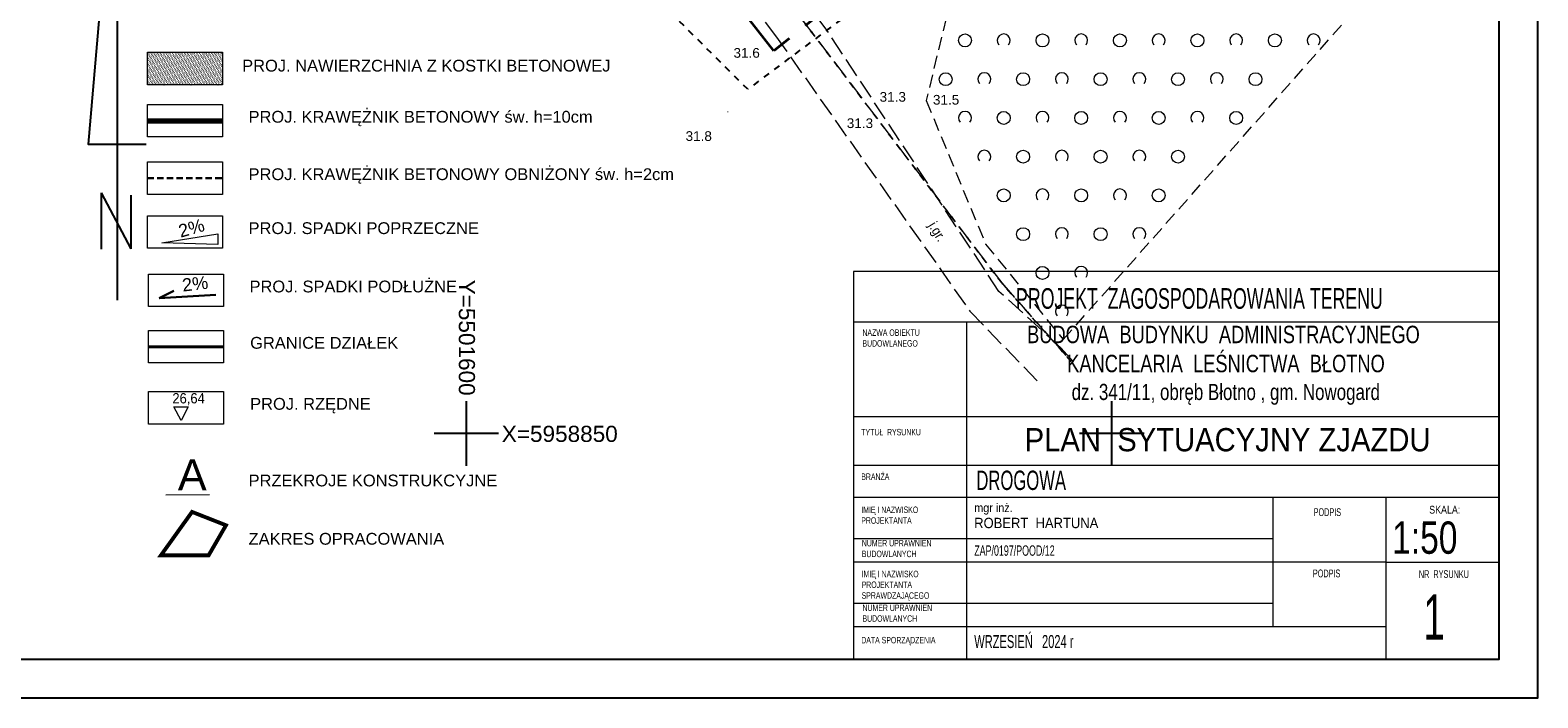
# Model space of a CAD drawing. Extents: x 5501473 to 5502075, y 5958823 to 5959120.
# Tile 2 of 8: x 5501566 to 5501683, y 5958830 to 5958881. Entities that reach past the tile are written whole.
import ezdxf
from ezdxf.enums import TextEntityAlignment as Align

# ---------------------------------------------------------------- set-up
doc = ezdxf.new("R2010")
doc.units = 0
doc.header["$LTSCALE"] = 0.5
for name, pattern in [('1 1', [2, 1, -1]), ('2 1', [3, 2, -1]), ('3 1', [4, 3, -1]), ('DASHED', [0.75, 0.5, -0.25]), ('EGKK', [4, 3, -1]), ('EGUG', [2, 1, -1]), ('HIDDEN', [9.525, 6.35, -3.175]), ('SUUS_P', [0.8, 0.4, -0.4])]:
    doc.linetypes.add(name, pattern=pattern)
for name, color, linetype in [('--zakres-WZ', 181, 'Continuous'), ('PARSI', 251, 'Continuous'), ('Strzałka', 251, 'Continuous'), ('Wymiarowanie', 7, 'Continuous')]:
    doc.layers.add(name, color=color, linetype=linetype)
for name, color, linetype, lineweight in [('A--tabelka rysunku', 7, 'Continuous', 0), ('EGKK', 251, 'Continuous', 20), ('EGUG', 251, 'Continuous', 20), ('GESDZI', 251, 'Continuous', 40), ('OTK', 251, 'Continuous', 20), ('OTK_O', 251, 'Continuous', 20), ('OTRN', 251, 'Continuous', 20), ('OTRN_O', 251, 'Continuous', 18), ('OTZ', 251, 'Continuous', 20), ('t-kraweznik_proj', 5, 'Continuous', 70), ('t-legenda', 7, 'Continuous', 18), ('t-przekroj', 7, 'Continuous', 18), ('t-rzedna_proj', 1, 'Continuous', 18), ('t-szraf_jezdnia_proj', 4, 'Continuous', 18), ('t-wymiary', 7, 'Continuous', 13)]:
    doc.layers.add(name, color=color, linetype=linetype, lineweight=lineweight)
doc.styles.add('1-500', font='arial.ttf', dxfattribs={"width": 0.75, "height": 1.25})
doc.styles.add('Arial narrow', font='txt', dxfattribs={"width": 0.75})
doc.styles.add('BDOT', font='Arial.ttf', dxfattribs={"width": 0.9})
doc.styles.add('MZSK', font='Arial.ttf', dxfattribs={"width": 0.9, "height": 0.75})
doc.styles.get("Standard").update_dxf_attribs({"font": 'arial.ttf', "width": 0.9})
doc.styles.add('to-max', font='arial.ttf', dxfattribs={"height": 1})

# ---------------------------------------------------------------- blocks, each defined once
blk = doc.blocks.new('OTZK_a')
at = {"layer": 'OTZ', "color": 0, "lineweight": 18}
blk.add_circle((0, 0), 1, dxfattribs=at)
blk = doc.blocks.new('OTZK_b')
at = {"layer": 'OTZ', "color": 0, "lineweight": 18}
blk.add_arc((0, 0), 1, 318.5904, 221.4096, dxfattribs=at)
blk = doc.blocks.new('OTRN')
at = {"layer": 'OTRN', "color": 0, "const_width": 0.09}
blk.add_lwpolyline([(-0.04, 0, 1), (0.04, 0, 1)], format="xyb", close=True, dxfattribs=at)
at = {"layer": 'OTRN_O', "color": 0, "style": 'BDOT'}
blk.add_attdef('RZEDNA', (0.51, 0.52), '', height=1.5, dxfattribs=at)
blk = doc.blocks.new('mzsk')
at = {"layer": 'PARSI', "color": 0}
for p, q in [((0, -5), (0, 5)), ((5, 0), (-5, 0))]:
    blk.add_line(p, q, dxfattribs=at)
blk = doc.blocks.new('1')
at = {"layer": 't-rzedna_proj', "linetype": 'ByBlock'}
blk.add_lwpolyline([(0, 0), (-0.57, 1.04), (0.53, 1.04), (0, 0)], dxfattribs=at)

msp = doc.modelspace()

# ---------------------------------------------------------------- hatches: boundary and pattern name
at = {"layer": 't-szraf_jezdnia_proj', "ltscale": 3}
h = msp.add_hatch(dxfattribs=at)
h.set_pattern_fill('DOTS', color=256, scale=2, angle=-41.34694, style=2)
h.set_pattern_definition([(-41.346942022, (-31194.37972, 1960.36204), (0.1294973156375, 0.052551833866), [0, -0.125])])
h.paths.add_polyline_path([(5501581.11, 5958879.515), (5501575.303, 5958879.515), (5501575.303, 5958876.998), (5501581.11, 5958876.998)])

# ---------------------------------------------------------------- linework, layer by layer
at = {"layer": '--zakres-WZ', "linetype": 'HIDDEN', "lineweight": 35}
msp.add_lwpolyline([(5501589.302, 5958923.596), (5501605.119, 5958946.432), (5501622.331, 5958936.641), (5501627.435, 5958946.919), (5501630.627, 5958945.228), (5501625.177, 5958934.409), (5501651.069, 5958901.344), (5501623.813, 5958879.625)], close=True, dxfattribs=at)
for points in [[(5501472.985, 5958829.529), (5501682.985, 5958829.529), (5501682.985, 5958978.029), (5501472.985, 5958978.029)], [(5501480.985, 5958832.529), (5501679.985, 5958832.529), (5501679.985, 5958975.029), (5501480.985, 5958975.029)]]:
    msp.add_lwpolyline(points, close=True)
at = {"flags": 128}
for points in [[(5501572.953, 5958898.427), (5501570.711, 5958872.39), (5501575.195, 5958872.39)], [(5501572.953, 5958898.427), (5501572.953, 5958860.312)], [(5501571.727, 5958868.64), (5501571.727, 5958864.269)], [(5501571.727, 5958868.64), (5501574.024, 5958864.306)], [(5501574.024, 5958868.455), (5501574.024, 5958864.306)]]:
    msp.add_lwpolyline(points, dxfattribs=at)
at = {"layer": 'A--tabelka rysunku', "linetype": 'Continuous'}
for p, q in [((5501679.985, 5958862.529), (5501629.985, 5958862.529)), ((5501679.985, 5958858.623), (5501629.985, 5958858.623)), ((5501638.735, 5958858.623), (5501638.735, 5958832.529)), ((5501679.985, 5958851.279), (5501629.985, 5958851.279)), ((5501679.985, 5958851.279), (5501629.985, 5958851.279)), ((5501679.985, 5958847.529), (5501629.985, 5958847.529)), ((5501679.985, 5958845.029), (5501629.985, 5958845.029)), ((5501662.485, 5958835.029), (5501662.485, 5958845.029)), ((5501671.235, 5958832.529), (5501671.235, 5958845.029)), ((5501662.485, 5958841.829), (5501629.985, 5958841.829)), ((5501671.235, 5958840.029), (5501629.985, 5958840.029)), ((5501671.235, 5958840.029), (5501679.985, 5958840.029)), ((5501662.485, 5958836.829), (5501629.985, 5958836.829)), ((5501671.235, 5958835.029), (5501629.985, 5958835.029))]:
    msp.add_line(p, q, dxfattribs=at)
msp.add_lwpolyline([(5501629.985, 5958832.529), (5501679.985, 5958832.529), (5501679.985, 5958862.529), (5501629.985, 5958862.529)], close=True, dxfattribs=at)
at = {"layer": 'EGKK', "linetype": 'EGKK', "lineweight": 18}
msp.add_lwpolyline([(5501659.731, 5958930.855), (5501651.95, 5958919.55), (5501605.45, 5958945.9), (5501592.28, 5958926.57), (5501641.46, 5958861.65), (5501646.829, 5958855.594)], dxfattribs=at)
at = {"layer": 'EGUG', "linetype": 'EGUG', "lineweight": 18}
for points in [[(5501660.19, 5958931.523), (5501651.95, 5958919.55), (5501605.45, 5958945.9), (5501592.28, 5958926.57), (5501641.46, 5958861.65), (5501646.841, 5958855.58)], [(5501646.844, 5958855.576), (5501641.46, 5958861.65), (5501592.28, 5958926.57), (5501583.6, 5958913.84), (5501577.9, 5958906.648)]]:
    msp.add_lwpolyline(points, dxfattribs=at)
at = {"layer": 'GESDZI'}
msp.add_line((5501575.375, 5958856.714), (5501581.182, 5958856.714), dxfattribs=at)
at = {"layer": 'OTK', "linetype": '3 1', "lineweight": 18}
for points in [[(5501603.54, 5958933.46), (5501600.18, 5958932.26), (5501594.4, 5958932.15), (5501590.54, 5958936.79), (5501583.09, 5958926.4), (5501589.42, 5958927.16), (5501598.85, 5958913.64), (5501623.95, 5958880.79), (5501639, 5958859.47), (5501644.546, 5958853.722)], [(5501647.03, 5958855.533), (5501646.05, 5958856.64), (5501641.25, 5958861), (5501627.72, 5958881.52), (5501601.41, 5958915.7), (5501594.12, 5958928.18), (5501594.12, 5958928.18)]]:
    msp.add_lwpolyline(points, dxfattribs=at)
at = {"layer": 'OTZ', "linetype": '2 1', "lineweight": 18}
msp.add_lwpolyline([(5501668.11, 5958904.43), (5501655.81, 5958892.82), (5501637.85, 5958885.06), (5501635.62, 5958875.77), (5501640.22, 5958864.65), (5501646.23, 5958857.27), (5501676.26, 5958891.18)], close=True, dxfattribs=at)
at = {"layer": 'Strzałka', "linetype": '1 1', "flags": 128}
msp.add_lwpolyline([(5501596.574, 5958964.164), (5501642.356, 5958940.252), (5501666.438, 5958909.985), (5501621.79, 5958876.648), (5501570.688, 5958927.46), (5501596.574, 5958964.164)], dxfattribs=at)
at = {"layer": 't-kraweznik_proj'}
msp.add_line((5501575.301, 5958874.217), (5501581.108, 5958874.217), dxfattribs=at)
at = {"layer": 't-kraweznik_proj', "linetype": 'DASHED', "lineweight": 30, "ltscale": 2}
msp.add_line((5501575.302, 5958869.77), (5501581.109, 5958869.77), dxfattribs=at)
at = {"layer": 't-kraweznik_proj', "color": 6, "linetype": 'SUUS_P', "ltscale": 3}
msp.add_lwpolyline([(5501576.351, 5958840.568, 0.3, 0.3, 0), (5501580.044, 5958840.568, 0.3, 0.3, 0), (5501581.387, 5958842.891, 0.3, 0.3, 0), (5501578.757, 5958843.926, 0.3, 0.3, 0)], format="xyseb", close=True, dxfattribs=at)
at = {"layer": 't-legenda'}
for points in [[(5501575.303, 5958879.515), (5501581.11, 5958879.515), (5501581.11, 5958876.998), (5501575.303, 5958876.998)], [(5501575.301, 5958875.475), (5501581.108, 5958875.475), (5501581.108, 5958872.958), (5501575.301, 5958872.958)], [(5501575.302, 5958871.029), (5501581.109, 5958871.029), (5501581.109, 5958868.512), (5501575.302, 5958868.512)], [(5501575.302, 5958866.851), (5501581.109, 5958866.851), (5501581.109, 5958864.334), (5501575.302, 5958864.334)], [(5501575.375, 5958862.334), (5501581.182, 5958862.334), (5501581.182, 5958859.817), (5501575.375, 5958859.817)], [(5501575.375, 5958857.972), (5501581.182, 5958857.972), (5501581.182, 5958855.455), (5501575.375, 5958855.455)], [(5501575.375, 5958853.248), (5501581.182, 5958853.248), (5501581.182, 5958850.731), (5501575.375, 5958850.731)]]:
    msp.add_lwpolyline(points, close=True, dxfattribs=at)
at = {"layer": 't-przekroj'}
msp.add_line((5501576.732, 5958845.259), (5501580.105, 5958845.273), dxfattribs=at)
at = {"layer": 't-wymiary', "lineweight": 30}
for q in [(5501577.346, 5958861.052), (5501580.605, 5958860.741)]:
    msp.add_line((5501576.22, 5958860.483), q, dxfattribs=at)
at = {"layer": 't-wymiary'}
msp.add_lwpolyline([(5501576.405, 5958864.761), (5501580.767, 5958865.463), (5501580.767, 5958864.639), (5501576.405, 5958864.761)], dxfattribs=at)

# ---------------------------------------------------------------- block references
at = {"layer": 'OTRN'}
ref = msp.add_blockref('OTRN', (5501623.95, 5958880.79), dxfattribs=dict(at, xscale=0.5, yscale=0.5, zscale=0.5, rotation=360))
ref.add_attrib('RZEDNA', '31.6', (5501620.69, 5958879.09, 31.6), dxfattribs={"layer": 'OTRN_O', "color": 0, "height": 0.75, "style": 'BDOT'})
at = {"layer": 'OTRN', "xscale": 0.5, "yscale": 0.5, "zscale": 0.5}
for p in [(5501631.751, 5958875.425, 31.31), (5501629.209, 5958873.387, 31.3)]:
    msp.add_blockref('OTRN', p, dxfattribs=at).add_auto_attribs({'RZEDNA': '31.3'})
at = {"layer": 'OTRN'}
ref = msp.add_blockref('OTRN', (5501635.62, 5958875.77), dxfattribs=dict(at, xscale=0.5, yscale=0.5, zscale=0.5, rotation=360))
ref.add_attrib('RZEDNA', '31.5', (5501636.137, 5958875.461, 31.5), dxfattribs={"layer": 'OTRN_O', "color": 0, "height": 0.75, "style": 'BDOT'})
ref = msp.add_blockref('OTRN', (5501620.25, 5958874.9), dxfattribs=dict(at, xscale=0.5, yscale=0.5, zscale=0.5, rotation=360))
ref.add_attrib('RZEDNA', '31.8', (5501616.98, 5958872.65, 31.8), dxfattribs={"layer": 'OTRN_O', "color": 0, "height": 0.75, "style": 'BDOT'})
at = {"layer": 'OTZ', "xscale": 0.5, "yscale": 0.5, "zscale": 0.5}
for name, p in [('OTZK_a', (5501638.62, 5958880.43)), ('OTZK_b', (5501641.62, 5958880.43)), ('OTZK_a', (5501644.62, 5958880.43)), ('OTZK_b', (5501647.62, 5958880.43)), ('OTZK_a', (5501650.62, 5958880.43)), ('OTZK_b', (5501653.62, 5958880.43)), ('OTZK_a', (5501656.62, 5958880.43)), ('OTZK_b', (5501659.62, 5958880.43)), ('OTZK_a', (5501662.62, 5958880.43)), ('OTZK_b', (5501665.62, 5958880.43)), ('OTZK_a', (5501637.12, 5958877.43)), ('OTZK_b', (5501640.12, 5958877.43)), ('OTZK_a', (5501643.12, 5958877.43)), ('OTZK_b', (5501646.12, 5958877.43)), ('OTZK_a', (5501649.12, 5958877.43)), ('OTZK_b', (5501652.12, 5958877.43)), ('OTZK_a', (5501655.12, 5958877.43)), ('OTZK_b', (5501658.12, 5958877.43)), ('OTZK_a', (5501661.12, 5958877.43)), ('OTZK_b', (5501638.62, 5958874.43)), ('OTZK_a', (5501641.62, 5958874.43)), ('OTZK_b', (5501644.62, 5958874.43)), ('OTZK_a', (5501647.62, 5958874.43)), ('OTZK_b', (5501650.62, 5958874.43)), ('OTZK_a', (5501653.62, 5958874.43)), ('OTZK_b', (5501656.62, 5958874.43)), ('OTZK_a', (5501659.62, 5958874.43)), ('OTZK_b', (5501640.12, 5958871.43)), ('OTZK_a', (5501643.12, 5958871.43)), ('OTZK_b', (5501646.12, 5958871.43)), ('OTZK_a', (5501649.12, 5958871.43)), ('OTZK_b', (5501652.12, 5958871.43)), ('OTZK_a', (5501655.12, 5958871.43)), ('OTZK_a', (5501641.62, 5958868.43)), ('OTZK_b', (5501644.62, 5958868.43)), ('OTZK_a', (5501647.62, 5958868.43)), ('OTZK_b', (5501650.62, 5958868.43)), ('OTZK_a', (5501653.62, 5958868.43)), ('OTZK_b', (5501646.12, 5958865.43)), ('OTZK_b', (5501652.12, 5958865.43)), ('OTZK_a', (5501643.12, 5958865.43)), ('OTZK_a', (5501649.12, 5958865.43)), ('OTZK_a', (5501644.62, 5958862.43)), ('OTZK_b', (5501647.62, 5958862.43)), ('OTZK_b', (5501646.12, 5958859.43))]:
    msp.add_blockref(name, p, dxfattribs=at)
at = {"layer": 'PARSI', "xscale": 0.5, "yscale": 0.5, "zscale": 0.5}
for p in [(5501600, 5958850), (5501650, 5958850)]:
    msp.add_blockref('mzsk', p, dxfattribs=at)
at = {"layer": 't-kraweznik_proj'}
msp.add_blockref('1', (5501577.92, 5958851.011), dxfattribs=at)

# ---------------------------------------------------------------- texts
at = {"layer": 'A--tabelka rysunku', "style": 'Arial narrow'}
msp.add_text('SKALA:', height=0.6, dxfattribs=at).set_placement((5501674.571, 5958844.396), align=Align.TOP_LEFT)
at = {"layer": 'A--tabelka rysunku', "style": 'Arial narrow', "width": 0.908571}
msp.add_text('1:50', height=2.5, dxfattribs=at).set_placement((5501671.697, 5958843.186), align=Align.TOP_LEFT)
at = {"layer": 'A--tabelka rysunku', "ltscale": 35, "width": 62.79822, "attachment_point": 2, "style": 'Arial narrow'}
for s, insert, char_height in [('PROJEKT  ZAGOSPODAROWANIA TERENU', (5501656.775, 5958861.25), 1.6), ('\\pxql;DROGOWA', (5501670.9, 5958847.122), 1.5)]:
    msp.add_mtext(s, dxfattribs=dict(at, insert=insert, char_height=char_height))
at = {"layer": 'A--tabelka rysunku'}
for s, insert, char_height, width, attachment_point, style in [('NAZWA OBIEKTU\\PBUDOWLANEGO', (5501630.677, 5958858.056), 0.5, 27.71764, 1, 'Arial narrow'), ('{\\H0.75x;BUDOWA  BUDYNKU  ADMINISTRACYJNEGO\\P KANCELARIA  LEŚNICTWA  BŁOTNO\\P\\H0.9259x; dz. 341/11, obręb Błotno , gm. Nowogard}', (5501658.636, 5958858.34), 1.8, 59.72916, 2, '1-500'), ('TYTUŁ  RYSUNKU', (5501630.587, 5958850.352), 0.5, 27.71764, 1, 'Arial narrow'), ('BRANŻA', (5501630.587, 5958846.902), 0.5, 27.71764, 1, 'Arial narrow'), ('IMIĘ I NAZWISKO \\PPROJEKTANTA', (5501630.587, 5958844.341), 0.5, 27.71764, 1, 'Arial narrow'), ('PODPIS ', (5501665.62, 5958844.207), 0.6, 27.71764, 1, 'Arial narrow'), ('NUMER UPRAWNIEŃ \\PBUDOWLANYCH', (5501630.631, 5958841.755), 0.5, 27.71764, 1, 'Arial narrow'), ('ZAP/0197/POOD/12', (5501639.338, 5958841.332), 0.8, 43.97836, 1, 'Arial narrow'), ('IMIĘ I NAZWISKO \\PPROJEKTANTA\\PSPRAWDZAJĄCEGO', (5501630.615, 5958839.368), 0.5, 27.71764, 1, 'Arial narrow'), ('PODPIS  ', (5501665.563, 5958839.462), 0.6, 27.71764, 1, 'Arial narrow'), ('NR  RYSUNKU', (5501673.77, 5958839.408), 0.6, 7.21461, 1, 'Arial narrow'), ('NUMER UPRAWNIEŃ \\PBUDOWLANYCH', (5501630.683, 5958836.753), 0.5, 27.71764, 1, 'Arial narrow'), (' 1', (5501673.272, 5958837.536), 3.5, 6.50967, 1, 'Arial narrow'), ('WRZESIEŃ   2024 r', (5501639.335, 5958834.387), 1, 27.71764, 1, 'Arial narrow'), ('DATA SPORZĄDZENIA', (5501630.587, 5958834.247), 0.5, 27.71764, 1, 'Arial narrow')]:
    msp.add_mtext(s, dxfattribs=dict(at, insert=insert, char_height=char_height, width=width, attachment_point=attachment_point, style=style))
at = {"layer": 'A--tabelka rysunku', "ltscale": 35, "insert": (5501658.957, 5958850.416), "char_height": 1.8, "width": 58.93762, "attachment_point": 2}
msp.add_mtext('PLAN  SYTUACYJNY ZJAZDU', dxfattribs=at)
at = {"layer": 'A--tabelka rysunku', "insert": (5501639.334, 5958844.58), "char_height": 0.8, "width": 43.97836, "attachment_point": 1}
msp.add_mtext('{\\H0.8332x;mgr inż.\\P}ROBERT  HARTUNA \\P    ', dxfattribs=at)
at = {"layer": 'OTK_O', "insert": (5501636.383, 5958865.572), "char_height": 0.75, "attachment_point": 5, "rotation": 301.2062, "style": 'BDOT'}
msp.add_mtext('j.gr.', dxfattribs=at)
at = {"layer": 't-legenda', "char_height": 0.912, "width": 52.71, "attachment_point": 1, "style": 'to-max'}
for s, insert in [('PROJ. NAWIERZCHNIA Z KOSTKI BETONOWEJ', (5501582.64, 5958878.934)), ('PROJ. KRAWĘŻNIK BETONOWY św. h=10cm', (5501583.133, 5958874.975)), ('PROJ. KRAWĘŻNIK BETONOWY OBNIŻONY św. h=2cm', (5501583.134, 5958870.529)), ('\\H1x;\\C256;PROJ. SPADKI POPRZECZNE', (5501583.134, 5958866.351)), ('PROJ. SPADKI PODŁUŻNE', (5501583.208, 5958861.834)), ('GRANICE DZIAŁEK', (5501583.257, 5958857.472)), ('PROJ. RZĘDNE', (5501583.257, 5958852.748)), ('PRZEKROJE KONSTRUKCYJNE', (5501583.138, 5958846.815)), ('ZAKRES OPRACOWANIA', (5501583.138, 5958842.299))]:
    msp.add_mtext(s, dxfattribs=dict(at, insert=insert))
at = {"layer": 't-przekroj', "insert": (5501577.657, 5958848), "char_height": 2.4, "width": 15.17542, "attachment_point": 1, "rotation": 359.94879, "style": 'to-max'}
msp.add_mtext('A', dxfattribs=at)
at = {"layer": 't-rzedna_proj', "insert": (5501577.233, 5958853.121), "char_height": 0.79836, "width": 0.1966, "attachment_point": 1, "rotation": 0.10984}
msp.add_mtext('{\\fArial|b0|i0|c238|p34;26,64}', dxfattribs=at)
at = {"layer": 't-wymiary', "char_height": 1, "width": 3.11485, "attachment_point": 1, "style": 'to-max'}
for insert, rotation in [((5501577.599, 5958866.115), 15.63395), ((5501577.935, 5958861.975), 6.62825)]:
    msp.add_mtext('2%', dxfattribs=dict(at, insert=insert, rotation=rotation))
at = {"layer": 'Wymiarowanie', "style": 'MZSK'}
msp.add_text('Y=5501600', height=1.25, rotation=-90, dxfattribs=at).set_placement((5501600.669, 5958852.927), align=Align.TOP_RIGHT)
msp.add_text('X=5958850', height=1.25, dxfattribs=at).set_placement((5501602.745, 5958848.968), align=Align.BOTTOM_LEFT)

doc.saveas('drawing.dxf')
